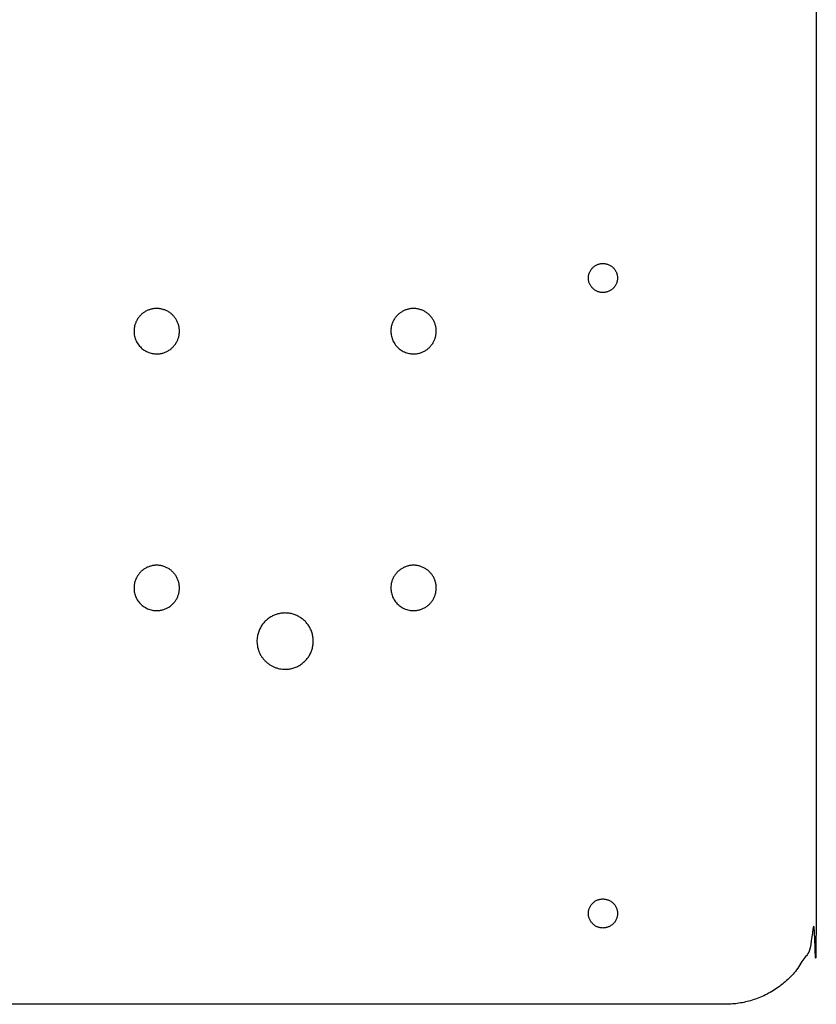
# Model space of a CAD drawing. Header units: millimetres. Extents: x -2435 to 1775, y -250 to 1540.
# Tile 48 of 60: x -868 to -780, y 317 to 426. Entities that reach past the tile are written whole.
import ezdxf

# ---------------------------------------------------------------- set-up
doc = ezdxf.new("R2010")
doc.units = ezdxf.units.MM
doc.header["$MEASUREMENT"] = 0
doc.layers.add('Work layer', color=254, linetype='Continuous', true_color=0xdddddd)

msp = doc.modelspace()

# ---------------------------------------------------------------- linework, layer by layer
at = {"layer": 'Work layer'}
for points, weights, knots in [([(-897.135, 327.299), (-897.135, 317.299), (-887.135, 317.299), (-838.65, 317.299), (-790.166, 317.299), (-780.166, 317.299), (-780.166, 327.299), (-780.166, 397.299), (-780.166, 467.299), (-780.166, 477.299), (-790.166, 477.299), (-838.65, 477.299), (-887.135, 477.299), (-897.135, 477.299), (-897.135, 467.299), (-897.135, 397.299), (-897.135, 327.299)], [1, 0.707106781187, 1, 1, 1, 0.707106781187, 1, 1, 1, 0.707106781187, 1, 1, 1, 0.707106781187, 1, 1, 1], [0, 0, 0, 15.7079633, 15.7079633, 83.6871811, 83.6871811, 99.3951444, 99.3951444, 102.8951444, 102.8951444, 118.6031077, 118.6031077, 121.9191671, 121.9191671, 137.6271303, 137.6271303, 141.1271303, 141.1271303, 141.1271303]), ([(-803.65, 398.899), (-805.25, 398.899), (-805.25, 397.299), (-805.25, 395.699), (-803.65, 395.699), (-802.05, 395.699), (-802.05, 397.299), (-802.05, 398.899), (-803.65, 398.899)], [1, 0.707106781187, 1, 0.707106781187, 1, 0.707106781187, 1, 0.707106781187, 1], [0, 0, 0, 4.0840704, 4.0840704, 8.1681409, 8.1681409, 12.2522113, 12.2522113, 16.3362818, 16.3362818, 16.3362818]), ([(-803.65, 328.899), (-805.25, 328.899), (-805.25, 327.299), (-805.25, 325.699), (-803.65, 325.699), (-802.05, 325.699), (-802.05, 327.299), (-802.05, 328.899), (-803.65, 328.899)], [1, 0.707106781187, 1, 0.707106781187, 1, 0.707106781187, 1, 0.707106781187, 1], [0, 0, 0, 4.0840704, 4.0840704, 8.1681409, 8.1681409, 12.2522113, 12.2522113, 16.3362818, 16.3362818, 16.3362818])]:
    msp.add_rational_spline(points, weights, degree=2, knots=knots, dxfattribs=at)
at = {"layer": 'Work layer', "color": 0}
for points in [[(-852.792, 388.941), (-855.292, 388.941), (-855.292, 391.441), (-855.292, 393.112), (-853.749, 393.751), (-852.206, 394.39), (-851.025, 393.209), (-849.843, 392.028), (-850.483, 390.484), (-851.122, 388.941), (-852.792, 388.941)], [(-824.508, 388.941), (-827.008, 388.941), (-827.008, 391.441), (-827.008, 393.112), (-825.465, 393.751), (-823.922, 394.39), (-822.74, 393.209), (-821.559, 392.028), (-822.198, 390.484), (-822.838, 388.941), (-824.508, 388.941)], [(-852.792, 360.657), (-855.292, 360.657), (-855.292, 363.157), (-855.292, 364.827), (-853.749, 365.467), (-852.206, 366.106), (-851.025, 364.925), (-849.843, 363.744), (-850.483, 362.2), (-851.122, 360.657), (-852.792, 360.657)], [(-824.508, 360.657), (-827.008, 360.657), (-827.008, 363.157), (-827.008, 364.827), (-825.465, 365.467), (-823.922, 366.106), (-822.74, 364.925), (-821.559, 363.744), (-822.198, 362.2), (-822.838, 360.657), (-824.508, 360.657)], [(-838.65, 354.199), (-841.75, 354.199), (-841.75, 357.299), (-841.75, 359.37), (-839.837, 360.163), (-837.923, 360.956), (-836.458, 359.491), (-834.994, 358.026), (-835.786, 356.113), (-836.579, 354.199), (-838.65, 354.199)]]:
    msp.add_rational_spline(points, [1, 0.707106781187, 1, 0.831469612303, 1, 0.831469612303, 1, 0.831469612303, 1, 0.831469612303, 1], degree=2, knots=[0, 0, 0, 4.8694686, 4.8694686, 8.5215701, 8.5215701, 12.1736715, 12.1736715, 15.825773, 15.825773, 19.4778745, 19.4778745, 19.4778745], dxfattribs=at)

doc.saveas('drawing.dxf')
